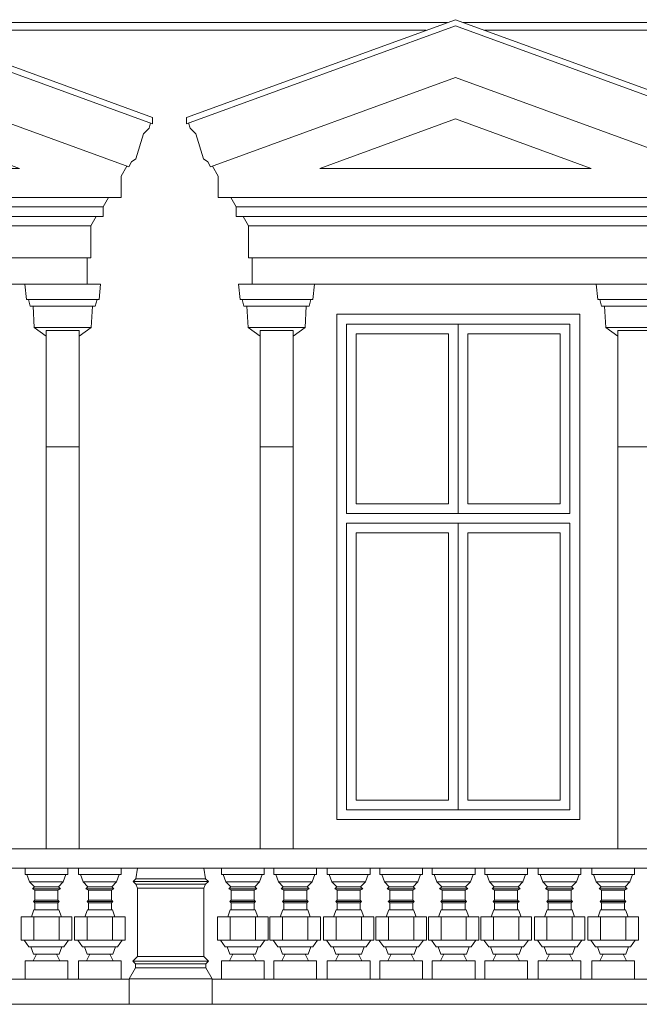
# Model space of a CAD drawing. Header units: metres. Extents: x -1.8 to 41.7, y -0.9 to 24.3.
# Tile 8 of 28: x 10.5 to 13.7, y 5.4 to 10.5. Entities that reach past the tile are written whole.
import ezdxf

# ---------------------------------------------------------------- set-up
doc = ezdxf.new("R2010")
doc.units = ezdxf.units.M
doc.layers.add('AV-STAVBA', color=7, linetype='Continuous', lineweight=18)

# ---------------------------------------------------------------- blocks, each defined once
blk = doc.blocks.new('WI_2-2_dvojité_bez středního sloupku - 1250x2600-1216050-Pohled JV')
at = {"layer": 'AV-STAVBA'}
for p, q in [((29.0798, 8.9), (29.0798, 7.925)), ((29.0798, 8.9), (30.2298, 8.9)), ((29.0798, 7.925), (29.0798, 8.9)), ((29.6548, 8.9), (29.0798, 8.9)), ((30.2298, 8.9), (29.6548, 8.9)), ((29.6548, 8.9), (29.6548, 7.925)), ((29.6548, 8.9), (29.6548, 7.925)), ((30.2298, 7.925), (30.2298, 8.9)), ((30.2298, 7.925), (30.2298, 8.9)), ((29.1298, 8.85), (29.1298, 7.975)), ((29.1298, 8.85), (29.6048, 8.85)), ((29.6048, 7.975), (29.6048, 8.85)), ((29.7048, 7.975), (29.7048, 8.85)), ((29.7048, 8.85), (30.1798, 8.85)), ((30.1798, 8.85), (30.1798, 7.975)), ((29.1298, 7.975), (29.6048, 7.975)), ((30.1798, 7.975), (29.7048, 7.975)), ((29.0798, 7.925), (30.2298, 7.925)), ((29.6548, 7.925), (29.0798, 7.925)), ((29.6548, 7.925), (30.2298, 7.925)), ((29.0798, 7.875), (29.0798, 6.4)), ((29.6134, 7.875), (29.0798, 7.875)), ((29.6548, 7.875), (29.0798, 7.875)), ((29.0798, 7.875), (29.0798, 6.4)), ((30.2298, 7.875), (29.6134, 7.875)), ((29.6548, 6.4), (29.6548, 7.875)), ((30.2298, 7.875), (29.6548, 7.875)), ((29.6548, 7.875), (29.6548, 6.4)), ((30.2298, 6.4), (30.2298, 7.875)), ((30.2298, 6.4), (30.2298, 7.875)), ((29.1298, 7.825), (29.6048, 7.825)), ((29.1298, 6.45), (29.1298, 7.825)), ((29.6048, 7.825), (29.6048, 6.45)), ((29.7048, 6.45), (29.7048, 7.825)), ((29.7048, 7.825), (30.1798, 7.825)), ((30.1798, 7.825), (30.1798, 6.45)), ((29.6048, 6.45), (29.1298, 6.45)), ((30.1798, 6.45), (29.7048, 6.45)), ((29.0798, 6.4), (29.6858, 6.4)), ((29.0798, 6.4), (29.6548, 6.4)), ((29.6548, 6.4), (30.2298, 6.4)), ((29.6858, 6.4), (30.2298, 6.4))]:
    blk.add_line(p, q, dxfattribs=at)
blk = doc.blocks.new('Římsa nad 1NP - Římsa nad 1NP-1582674-Pohled JV')
at = {"layer": 'AV-STAVBA'}
for p, q in [((10.4965, 6.1), (10.4965, 6.0671)), ((10.7165, 6.0671), (10.7165, 6.1)), ((10.7715, 6.1), (10.7715, 6.0671)), ((10.9915, 6.0671), (10.9915, 6.1)), ((11.0757, 6.1), (11.0661, 6.0458)), ((11.4157, 6.1), (11.4253, 6.0458)), ((11.5065, 6.1), (11.5065, 6.0671)), ((11.7265, 6.0671), (11.7265, 6.1)), ((11.7765, 6.1), (11.7765, 6.0671)), ((11.9965, 6.0671), (11.9965, 6.1)), ((12.0515, 6.1), (12.0515, 6.0671)), ((12.2715, 6.0671), (12.2715, 6.1)), ((12.3215, 6.1), (12.3215, 6.0671)), ((12.5415, 6.0671), (12.5415, 6.1)), ((12.5915, 6.1), (12.5915, 6.0671)), ((12.8115, 6.0671), (12.8115, 6.1)), ((12.8615, 6.1), (12.8615, 6.0671)), ((13.0815, 6.0671), (13.0815, 6.1)), ((13.1365, 6.1), (13.1365, 6.0671)), ((13.3565, 6.0671), (13.3565, 6.1)), ((13.4115, 6.1), (13.4115, 6.0671)), ((13.6315, 6.0671), (13.6315, 6.1)), ((10.7165, 6.0671), (10.4965, 6.0671)), ((10.5065, 6.0671), (10.5201, 6.0295)), ((10.5201, 6.0295), (10.5449, 6.0047)), ((10.5201, 6.0295), (10.6928, 6.0295)), ((10.668, 6.0047), (10.6928, 6.0295)), ((10.6928, 6.0295), (10.7065, 6.0671)), ((10.9915, 6.0671), (10.7715, 6.0671)), ((10.7815, 6.0671), (10.7951, 6.0295)), ((10.7951, 6.0295), (10.8199, 6.0047)), ((10.7951, 6.0295), (10.9678, 6.0295)), ((10.943, 6.0047), (10.9678, 6.0295)), ((10.9678, 6.0295), (10.9815, 6.0671)), ((11.0661, 6.0458), (11.052, 6.0317)), ((11.052, 6.0317), (11.4394, 6.0317)), ((11.052, 6.0317), (11.0661, 6.0176)), ((11.4253, 6.0458), (11.0661, 6.0458)), ((11.4253, 6.0458), (11.4394, 6.0317)), ((11.4394, 6.0317), (11.4253, 6.0176)), ((11.7265, 6.0671), (11.5065, 6.0671)), ((11.5165, 6.0671), (11.5301, 6.0295)), ((11.5301, 6.0295), (11.5549, 6.0047)), ((11.5301, 6.0295), (11.7028, 6.0295)), ((11.678, 6.0047), (11.7028, 6.0295)), ((11.7028, 6.0295), (11.7165, 6.0671)), ((11.9965, 6.0671), (11.7765, 6.0671)), ((11.7865, 6.0671), (11.8001, 6.0295)), ((11.8001, 6.0295), (11.8249, 6.0047)), ((11.8001, 6.0295), (11.9728, 6.0295)), ((11.948, 6.0047), (11.9728, 6.0295)), ((11.9728, 6.0295), (11.9865, 6.0671)), ((12.2715, 6.0671), (12.0515, 6.0671)), ((12.0615, 6.0671), (12.0751, 6.0295)), ((12.0751, 6.0295), (12.0999, 6.0047)), ((12.0751, 6.0295), (12.2478, 6.0295)), ((12.223, 6.0047), (12.2478, 6.0295)), ((12.2478, 6.0295), (12.2615, 6.0671)), ((12.5415, 6.0671), (12.3215, 6.0671)), ((12.3315, 6.0671), (12.3451, 6.0295)), ((12.3451, 6.0295), (12.3699, 6.0047)), ((12.3451, 6.0295), (12.5178, 6.0295)), ((12.493, 6.0047), (12.5178, 6.0295)), ((12.5178, 6.0295), (12.5315, 6.0671)), ((12.8115, 6.0671), (12.5915, 6.0671)), ((12.6015, 6.0671), (12.6151, 6.0295)), ((12.6151, 6.0295), (12.6399, 6.0047)), ((12.6151, 6.0295), (12.7878, 6.0295)), ((12.763, 6.0047), (12.7878, 6.0295)), ((12.7878, 6.0295), (12.8015, 6.0671)), ((13.0815, 6.0671), (12.8615, 6.0671)), ((12.8715, 6.0671), (12.8851, 6.0295)), ((12.8851, 6.0295), (12.9099, 6.0047)), ((12.8851, 6.0295), (13.0578, 6.0295)), ((13.033, 6.0047), (13.0578, 6.0295)), ((13.0578, 6.0295), (13.0715, 6.0671)), ((13.3565, 6.0671), (13.1365, 6.0671)), ((13.1465, 6.0671), (13.1601, 6.0295)), ((13.1601, 6.0295), (13.1849, 6.0047)), ((13.1601, 6.0295), (13.3328, 6.0295)), ((13.308, 6.0047), (13.3328, 6.0295)), ((13.3328, 6.0295), (13.3465, 6.0671)), ((13.6315, 6.0671), (13.4115, 6.0671)), ((13.4215, 6.0671), (13.4351, 6.0295)), ((13.4351, 6.0295), (13.4599, 6.0047)), ((13.4351, 6.0295), (13.6078, 6.0295)), ((13.583, 6.0047), (13.6078, 6.0295)), ((13.6078, 6.0295), (13.6215, 6.0671)), ((10.5449, 6.0047), (10.5343, 5.9941)), ((10.5343, 5.9941), (10.5473, 5.9866)), ((10.6786, 5.9941), (10.5343, 5.9941)), ((10.668, 6.0047), (10.5449, 6.0047)), ((10.5473, 5.9866), (10.5473, 5.9366)), ((10.6656, 5.9866), (10.5473, 5.9866)), ((10.6656, 5.9866), (10.6786, 5.9941)), ((10.6656, 5.9366), (10.6656, 5.9866)), ((10.6786, 5.9941), (10.668, 6.0047)), ((10.8199, 6.0047), (10.8093, 5.9941)), ((10.8093, 5.9941), (10.8223, 5.9866)), ((10.9536, 5.9941), (10.8093, 5.9941)), ((10.943, 6.0047), (10.8199, 6.0047)), ((10.8223, 5.9866), (10.8223, 5.9366)), ((10.9406, 5.9866), (10.8223, 5.9866)), ((10.9406, 5.9866), (10.9536, 5.9941)), ((10.9406, 5.9366), (10.9406, 5.9866)), ((10.9536, 5.9941), (10.943, 6.0047)), ((11.0661, 6.0176), (11.4253, 6.0176)), ((11.0661, 6.0176), (11.0757, 5.9971)), ((11.0757, 5.9971), (11.4157, 5.9971)), ((11.0757, 5.9971), (11.0757, 5.6467)), ((11.4253, 6.0176), (11.4157, 5.9971)), ((11.4157, 5.6467), (11.4157, 5.9971)), ((11.5549, 6.0047), (11.5443, 5.9941)), ((11.5443, 5.9941), (11.5573, 5.9866)), ((11.6886, 5.9941), (11.5443, 5.9941)), ((11.678, 6.0047), (11.5549, 6.0047)), ((11.5573, 5.9866), (11.5573, 5.9366)), ((11.6756, 5.9866), (11.5573, 5.9866)), ((11.6756, 5.9866), (11.6886, 5.9941)), ((11.6756, 5.9366), (11.6756, 5.9866)), ((11.6886, 5.9941), (11.678, 6.0047)), ((11.8249, 6.0047), (11.8143, 5.9941)), ((11.8143, 5.9941), (11.8273, 5.9866)), ((11.9586, 5.9941), (11.8143, 5.9941)), ((11.948, 6.0047), (11.8249, 6.0047)), ((11.8273, 5.9866), (11.8273, 5.9366)), ((11.9456, 5.9866), (11.8273, 5.9866)), ((11.9456, 5.9866), (11.9586, 5.9941)), ((11.9456, 5.9366), (11.9456, 5.9866)), ((11.9586, 5.9941), (11.948, 6.0047)), ((12.0999, 6.0047), (12.0893, 5.9941)), ((12.0893, 5.9941), (12.1023, 5.9866)), ((12.2336, 5.9941), (12.0893, 5.9941)), ((12.223, 6.0047), (12.0999, 6.0047)), ((12.1023, 5.9866), (12.1023, 5.9366)), ((12.2206, 5.9866), (12.1023, 5.9866)), ((12.2206, 5.9866), (12.2336, 5.9941)), ((12.2206, 5.9366), (12.2206, 5.9866)), ((12.2336, 5.9941), (12.223, 6.0047)), ((12.3699, 6.0047), (12.3593, 5.9941)), ((12.3593, 5.9941), (12.3723, 5.9866)), ((12.5036, 5.9941), (12.3593, 5.9941)), ((12.493, 6.0047), (12.3699, 6.0047)), ((12.3723, 5.9866), (12.3723, 5.9366)), ((12.4906, 5.9866), (12.3723, 5.9866)), ((12.4906, 5.9866), (12.5036, 5.9941)), ((12.4906, 5.9366), (12.4906, 5.9866)), ((12.5036, 5.9941), (12.493, 6.0047)), ((12.6399, 6.0047), (12.6293, 5.9941)), ((12.6293, 5.9941), (12.6423, 5.9866)), ((12.7736, 5.9941), (12.6293, 5.9941)), ((12.763, 6.0047), (12.6399, 6.0047)), ((12.6423, 5.9866), (12.6423, 5.9366)), ((12.7606, 5.9866), (12.6423, 5.9866)), ((12.7606, 5.9866), (12.7736, 5.9941)), ((12.7606, 5.9366), (12.7606, 5.9866)), ((12.7736, 5.9941), (12.763, 6.0047)), ((12.9099, 6.0047), (12.8993, 5.9941)), ((12.8993, 5.9941), (12.9123, 5.9866)), ((13.0436, 5.9941), (12.8993, 5.9941)), ((13.033, 6.0047), (12.9099, 6.0047)), ((12.9123, 5.9866), (12.9123, 5.9366)), ((13.0306, 5.9866), (12.9123, 5.9866)), ((13.0306, 5.9866), (13.0436, 5.9941)), ((13.0306, 5.9366), (13.0306, 5.9866)), ((13.0436, 5.9941), (13.033, 6.0047)), ((13.1849, 6.0047), (13.1743, 5.9941)), ((13.1743, 5.9941), (13.1873, 5.9866)), ((13.3186, 5.9941), (13.1743, 5.9941)), ((13.308, 6.0047), (13.1849, 6.0047)), ((13.1873, 5.9866), (13.1873, 5.9366)), ((13.3056, 5.9866), (13.1873, 5.9866)), ((13.3056, 5.9866), (13.3186, 5.9941)), ((13.3056, 5.9366), (13.3056, 5.9866)), ((13.3186, 5.9941), (13.308, 6.0047)), ((13.4599, 6.0047), (13.4493, 5.9941)), ((13.4493, 5.9941), (13.4623, 5.9866)), ((13.5936, 5.9941), (13.4493, 5.9941)), ((13.583, 6.0047), (13.4599, 6.0047)), ((13.4623, 5.9866), (13.4623, 5.9366)), ((13.4841, 5.9866), (13.4623, 5.9866)), ((13.5806, 5.9866), (13.4846, 5.9866)), ((13.5806, 5.9866), (13.5936, 5.9941)), ((13.5806, 5.9366), (13.5806, 5.9866)), ((13.5936, 5.9941), (13.583, 6.0047)), ((10.5473, 5.9366), (10.5402, 5.9296)), ((10.5402, 5.9296), (10.5473, 5.9225)), ((10.6727, 5.9296), (10.5402, 5.9296)), ((10.6656, 5.9366), (10.5473, 5.9366)), ((10.6727, 5.9296), (10.6656, 5.9366)), ((10.6656, 5.9225), (10.6727, 5.9296)), ((10.8223, 5.9366), (10.8152, 5.9296)), ((10.8152, 5.9296), (10.8223, 5.9225)), ((10.9477, 5.9296), (10.8152, 5.9296)), ((10.9406, 5.9366), (10.8223, 5.9366)), ((10.9477, 5.9296), (10.9406, 5.9366)), ((10.9406, 5.9225), (10.9477, 5.9296)), ((11.5573, 5.9366), (11.5502, 5.9296)), ((11.5502, 5.9296), (11.5573, 5.9225)), ((11.6827, 5.9296), (11.5502, 5.9296)), ((11.6756, 5.9366), (11.5573, 5.9366)), ((11.6827, 5.9296), (11.6756, 5.9366)), ((11.6756, 5.9225), (11.6827, 5.9296)), ((11.8273, 5.9366), (11.8202, 5.9296)), ((11.8202, 5.9296), (11.8273, 5.9225)), ((11.9527, 5.9296), (11.8202, 5.9296)), ((11.9456, 5.9366), (11.8273, 5.9366)), ((11.9527, 5.9296), (11.9456, 5.9366)), ((11.9456, 5.9225), (11.9527, 5.9296)), ((12.1023, 5.9366), (12.0952, 5.9296)), ((12.0952, 5.9296), (12.1023, 5.9225)), ((12.2277, 5.9296), (12.0952, 5.9296)), ((12.2206, 5.9366), (12.1023, 5.9366)), ((12.2277, 5.9296), (12.2206, 5.9366)), ((12.2206, 5.9225), (12.2277, 5.9296)), ((12.3723, 5.9366), (12.3652, 5.9296)), ((12.3652, 5.9296), (12.3723, 5.9225)), ((12.4977, 5.9296), (12.3652, 5.9296)), ((12.4906, 5.9366), (12.3723, 5.9366)), ((12.4977, 5.9296), (12.4906, 5.9366)), ((12.4906, 5.9225), (12.4977, 5.9296)), ((12.6423, 5.9366), (12.6352, 5.9296)), ((12.6352, 5.9296), (12.6423, 5.9225)), ((12.7677, 5.9296), (12.6352, 5.9296)), ((12.7606, 5.9366), (12.6423, 5.9366)), ((12.7677, 5.9296), (12.7606, 5.9366)), ((12.7606, 5.9225), (12.7677, 5.9296)), ((12.9123, 5.9366), (12.9052, 5.9296)), ((12.9052, 5.9296), (12.9123, 5.9225)), ((13.0377, 5.9296), (12.9052, 5.9296)), ((13.0306, 5.9366), (12.9123, 5.9366)), ((13.0377, 5.9296), (13.0306, 5.9366)), ((13.0306, 5.9225), (13.0377, 5.9296)), ((13.1873, 5.9366), (13.1802, 5.9296)), ((13.1802, 5.9296), (13.1873, 5.9225)), ((13.3127, 5.9296), (13.1802, 5.9296)), ((13.3056, 5.9366), (13.1873, 5.9366)), ((13.3127, 5.9296), (13.3056, 5.9366)), ((13.3056, 5.9225), (13.3127, 5.9296)), ((13.4623, 5.9366), (13.4552, 5.9296)), ((13.4552, 5.9296), (13.4623, 5.9225)), ((13.5877, 5.9296), (13.4552, 5.9296)), ((13.4841, 5.9366), (13.4623, 5.9366)), ((13.5806, 5.9366), (13.4846, 5.9366)), ((13.5877, 5.9296), (13.5806, 5.9366)), ((13.5806, 5.9225), (13.5877, 5.9296)), ((10.5423, 5.8862), (10.5291, 5.85)), ((10.6706, 5.8862), (10.5423, 5.8862)), ((10.5473, 5.9225), (10.5473, 5.8862)), ((10.6656, 5.9225), (10.5473, 5.9225)), ((10.6656, 5.8862), (10.6656, 5.9225)), ((10.6838, 5.85), (10.6706, 5.8862)), ((10.8173, 5.8862), (10.8041, 5.85)), ((10.9456, 5.8862), (10.8173, 5.8862)), ((10.8223, 5.9225), (10.8223, 5.8862)), ((10.9406, 5.9225), (10.8223, 5.9225)), ((10.9406, 5.8862), (10.9406, 5.9225)), ((10.9588, 5.85), (10.9456, 5.8862)), ((11.5523, 5.8862), (11.5391, 5.85)), ((11.6806, 5.8862), (11.5523, 5.8862)), ((11.5573, 5.9225), (11.5573, 5.8862)), ((11.6756, 5.9225), (11.5573, 5.9225)), ((11.6756, 5.8862), (11.6756, 5.9225)), ((11.6938, 5.85), (11.6806, 5.8862)), ((11.8223, 5.8862), (11.8091, 5.85)), ((11.9506, 5.8862), (11.8223, 5.8862)), ((11.8273, 5.9225), (11.8273, 5.8862)), ((11.9456, 5.9225), (11.8273, 5.9225)), ((11.9456, 5.8862), (11.9456, 5.9225)), ((11.9638, 5.85), (11.9506, 5.8862)), ((12.0973, 5.8862), (12.0841, 5.85)), ((12.2256, 5.8862), (12.0973, 5.8862)), ((12.1023, 5.9225), (12.1023, 5.8862)), ((12.2206, 5.9225), (12.1023, 5.9225)), ((12.2206, 5.8862), (12.2206, 5.9225)), ((12.2388, 5.85), (12.2256, 5.8862)), ((12.3673, 5.8862), (12.3541, 5.85)), ((12.4956, 5.8862), (12.3673, 5.8862)), ((12.3723, 5.9225), (12.3723, 5.8862)), ((12.4906, 5.9225), (12.3723, 5.9225)), ((12.4906, 5.8862), (12.4906, 5.9225)), ((12.5088, 5.85), (12.4956, 5.8862)), ((12.6373, 5.8862), (12.6241, 5.85)), ((12.7656, 5.8862), (12.6373, 5.8862)), ((12.6423, 5.9225), (12.6423, 5.8862)), ((12.7606, 5.9225), (12.6423, 5.9225)), ((12.7606, 5.8862), (12.7606, 5.9225)), ((12.7788, 5.85), (12.7656, 5.8862)), ((12.9073, 5.8862), (12.8941, 5.85)), ((13.0356, 5.8862), (12.9073, 5.8862)), ((12.9123, 5.9225), (12.9123, 5.8862)), ((13.0306, 5.9225), (12.9123, 5.9225)), ((13.0306, 5.8862), (13.0306, 5.9225)), ((13.0488, 5.85), (13.0356, 5.8862)), ((13.1823, 5.8862), (13.1691, 5.85)), ((13.3106, 5.8862), (13.1823, 5.8862)), ((13.1873, 5.9225), (13.1873, 5.8862)), ((13.3056, 5.9225), (13.1873, 5.9225)), ((13.3056, 5.8862), (13.3056, 5.9225)), ((13.3238, 5.85), (13.3106, 5.8862)), ((13.4573, 5.8862), (13.4441, 5.85)), ((13.5856, 5.8862), (13.4573, 5.8862)), ((13.4623, 5.9225), (13.4623, 5.8862)), ((13.4841, 5.9225), (13.4623, 5.9225)), ((13.5806, 5.9225), (13.4846, 5.9225)), ((13.5806, 5.8862), (13.5806, 5.9225)), ((13.5988, 5.85), (13.5856, 5.8862)), ((10.4765, 5.85), (10.5415, 5.85)), ((10.4765, 5.85), (10.4765, 5.73)), ((10.5415, 5.85), (10.6715, 5.85)), ((10.5415, 5.73), (10.5415, 5.85)), ((10.6715, 5.85), (10.7365, 5.85)), ((10.6715, 5.85), (10.6715, 5.73)), ((10.7365, 5.85), (10.7365, 5.73)), ((10.7515, 5.85), (10.8165, 5.85)), ((10.7515, 5.85), (10.7515, 5.73)), ((10.8165, 5.85), (10.9465, 5.85)), ((10.8165, 5.73), (10.8165, 5.85)), ((10.9465, 5.85), (11.0115, 5.85)), ((10.9465, 5.85), (10.9465, 5.73)), ((11.0115, 5.85), (11.0115, 5.73)), ((11.4865, 5.85), (11.5515, 5.85)), ((11.4865, 5.85), (11.4865, 5.73)), ((11.5515, 5.85), (11.6815, 5.85)), ((11.5515, 5.73), (11.5515, 5.85)), ((11.6815, 5.85), (11.7465, 5.85)), ((11.6815, 5.85), (11.6815, 5.73)), ((11.7465, 5.85), (11.7465, 5.73)), ((11.7565, 5.85), (11.8215, 5.85)), ((11.7565, 5.85), (11.7565, 5.73)), ((11.8215, 5.85), (11.9515, 5.85)), ((11.8215, 5.73), (11.8215, 5.85)), ((11.9515, 5.85), (12.0165, 5.85)), ((11.9515, 5.85), (11.9515, 5.73)), ((12.0165, 5.85), (12.0165, 5.73)), ((12.0315, 5.85), (12.0965, 5.85)), ((12.0315, 5.85), (12.0315, 5.73)), ((12.0965, 5.85), (12.2265, 5.85)), ((12.0965, 5.73), (12.0965, 5.85)), ((12.2265, 5.85), (12.2915, 5.85)), ((12.2265, 5.85), (12.2265, 5.73)), ((12.2915, 5.85), (12.2915, 5.73)), ((12.3015, 5.85), (12.3665, 5.85)), ((12.3015, 5.85), (12.3015, 5.73)), ((12.3665, 5.85), (12.4965, 5.85)), ((12.3665, 5.73), (12.3665, 5.85)), ((12.4965, 5.85), (12.5615, 5.85)), ((12.4965, 5.85), (12.4965, 5.73)), ((12.5615, 5.85), (12.5615, 5.73)), ((12.5715, 5.85), (12.6365, 5.85)), ((12.5715, 5.85), (12.5715, 5.73)), ((12.6365, 5.85), (12.7665, 5.85)), ((12.6365, 5.73), (12.6365, 5.85)), ((12.7665, 5.85), (12.8315, 5.85)), ((12.7665, 5.85), (12.7665, 5.73)), ((12.8315, 5.85), (12.8315, 5.73)), ((12.8415, 5.85), (12.9065, 5.85)), ((12.8415, 5.85), (12.8415, 5.73)), ((12.9065, 5.85), (13.0365, 5.85)), ((12.9065, 5.73), (12.9065, 5.85)), ((13.0365, 5.85), (13.1015, 5.85)), ((13.0365, 5.85), (13.0365, 5.73)), ((13.1015, 5.85), (13.1015, 5.73)), ((13.1165, 5.85), (13.1815, 5.85)), ((13.1165, 5.85), (13.1165, 5.73)), ((13.1815, 5.85), (13.3115, 5.85)), ((13.1815, 5.73), (13.1815, 5.85)), ((13.3115, 5.85), (13.3765, 5.85)), ((13.3115, 5.85), (13.3115, 5.73)), ((13.3765, 5.85), (13.3765, 5.73)), ((13.3915, 5.85), (13.4565, 5.85)), ((13.3915, 5.85), (13.3915, 5.73)), ((13.4565, 5.85), (13.5865, 5.85)), ((13.4565, 5.73), (13.4565, 5.85)), ((13.5865, 5.85), (13.6515, 5.85)), ((13.5865, 5.85), (13.5865, 5.73)), ((13.6515, 5.85), (13.6515, 5.73)), ((10.5056, 5.73), (10.4765, 5.73)), ((10.4923, 5.73), (10.5166, 5.6952)), ((10.5164, 5.73), (10.5043, 5.73)), ((10.5415, 5.73), (10.5168, 5.73)), ((10.5967, 5.73), (10.5415, 5.73)), ((10.6167, 5.73), (10.5965, 5.73)), ((10.6715, 5.73), (10.6166, 5.73)), ((10.6962, 5.73), (10.6715, 5.73)), ((10.6963, 5.6952), (10.7206, 5.73)), ((10.7086, 5.73), (10.6966, 5.73)), ((10.7365, 5.73), (10.7073, 5.73)), ((10.7806, 5.73), (10.7515, 5.73)), ((10.7673, 5.73), (10.7916, 5.6952)), ((10.7914, 5.73), (10.7793, 5.73)), ((10.8165, 5.73), (10.7918, 5.73)), ((10.8713, 5.73), (10.8165, 5.73)), ((10.8917, 5.73), (10.8712, 5.73)), ((10.9465, 5.73), (10.8916, 5.73)), ((10.9712, 5.73), (10.9465, 5.73)), ((10.9713, 5.6952), (10.9956, 5.73)), ((10.9836, 5.73), (10.9716, 5.73)), ((11.0115, 5.73), (10.9823, 5.73)), ((11.5156, 5.73), (11.4865, 5.73)), ((11.5023, 5.73), (11.5266, 5.6952)), ((11.5264, 5.73), (11.5143, 5.73)), ((11.5515, 5.73), (11.5268, 5.73)), ((11.6063, 5.73), (11.5515, 5.73)), ((11.6267, 5.73), (11.6062, 5.73)), ((11.6815, 5.73), (11.6266, 5.73)), ((11.7062, 5.73), (11.6815, 5.73)), ((11.7063, 5.6952), (11.7306, 5.73)), ((11.7186, 5.73), (11.7066, 5.73)), ((11.7465, 5.73), (11.7173, 5.73)), ((11.7857, 5.73), (11.7565, 5.73)), ((11.7723, 5.73), (11.7966, 5.6952)), ((11.7964, 5.73), (11.7844, 5.73)), ((11.8215, 5.73), (11.7968, 5.73)), ((11.8763, 5.73), (11.8215, 5.73)), ((11.8967, 5.73), (11.8762, 5.73)), ((11.9515, 5.73), (11.8966, 5.73)), ((11.9762, 5.73), (11.9515, 5.73)), ((11.9763, 5.6952), (12.0006, 5.73)), ((11.9886, 5.73), (11.9766, 5.73)), ((12.0165, 5.73), (11.9873, 5.73)), ((12.0606, 5.73), (12.0315, 5.73)), ((12.0473, 5.73), (12.0716, 5.6952)), ((12.0714, 5.73), (12.0593, 5.73)), ((12.0965, 5.73), (12.0718, 5.73)), ((12.1513, 5.73), (12.0965, 5.73)), ((12.1717, 5.73), (12.1512, 5.73)), ((12.2265, 5.73), (12.1716, 5.73)), ((12.2512, 5.73), (12.2265, 5.73)), ((12.2513, 5.6952), (12.2756, 5.73)), ((12.2636, 5.73), (12.2516, 5.73)), ((12.2915, 5.73), (12.2623, 5.73)), ((12.3306, 5.73), (12.3015, 5.73)), ((12.3173, 5.73), (12.3416, 5.6952)), ((12.3414, 5.73), (12.3293, 5.73)), ((12.3665, 5.73), (12.3418, 5.73)), ((12.4213, 5.73), (12.3665, 5.73)), ((12.4417, 5.73), (12.4212, 5.73)), ((12.4965, 5.73), (12.4416, 5.73)), ((12.5212, 5.73), (12.4965, 5.73)), ((12.5213, 5.6952), (12.5456, 5.73)), ((12.5336, 5.73), (12.5216, 5.73)), ((12.5615, 5.73), (12.5323, 5.73)), ((12.6006, 5.73), (12.5715, 5.73)), ((12.5873, 5.73), (12.6116, 5.6952)), ((12.6114, 5.73), (12.5993, 5.73)), ((12.6365, 5.73), (12.6118, 5.73)), ((12.6913, 5.73), (12.6365, 5.73)), ((12.7117, 5.73), (12.6912, 5.73)), ((12.7665, 5.73), (12.7116, 5.73)), ((12.7912, 5.73), (12.7665, 5.73)), ((12.7913, 5.6952), (12.8156, 5.73)), ((12.8036, 5.73), (12.7916, 5.73)), ((12.8315, 5.73), (12.8023, 5.73)), ((12.8706, 5.73), (12.8415, 5.73)), ((12.8573, 5.73), (12.8816, 5.6952)), ((12.8814, 5.73), (12.8693, 5.73)), ((12.9065, 5.73), (12.8818, 5.73)), ((12.9613, 5.73), (12.9065, 5.73)), ((12.9817, 5.73), (12.9612, 5.73)), ((13.0365, 5.73), (12.9816, 5.73)), ((13.0612, 5.73), (13.0365, 5.73)), ((13.0613, 5.6952), (13.0856, 5.73)), ((13.0736, 5.73), (13.0616, 5.73)), ((13.1015, 5.73), (13.0723, 5.73)), ((13.1445, 5.73), (13.1165, 5.73)), ((13.1323, 5.73), (13.1566, 5.6952)), ((13.1564, 5.73), (13.1433, 5.73)), ((13.1815, 5.73), (13.1568, 5.73)), ((13.2363, 5.73), (13.1815, 5.73)), ((13.2567, 5.73), (13.2362, 5.73)), ((13.3115, 5.73), (13.2566, 5.73)), ((13.3362, 5.73), (13.3115, 5.73)), ((13.3363, 5.6952), (13.3606, 5.73)), ((13.3486, 5.73), (13.3366, 5.73)), ((13.3765, 5.73), (13.3473, 5.73)), ((13.4206, 5.73), (13.3915, 5.73)), ((13.4073, 5.73), (13.4316, 5.6952)), ((13.4314, 5.73), (13.4193, 5.73)), ((13.4565, 5.73), (13.4318, 5.73)), ((13.5113, 5.73), (13.4565, 5.73)), ((13.5317, 5.73), (13.5112, 5.73)), ((13.5865, 5.73), (13.5316, 5.73)), ((13.6112, 5.73), (13.5865, 5.73)), ((13.6113, 5.6952), (13.6356, 5.73)), ((13.6236, 5.73), (13.6116, 5.73)), ((13.6515, 5.73), (13.6223, 5.73)), ((10.5166, 5.6952), (10.6963, 5.6952)), ((10.5266, 5.6952), (10.5403, 5.6576)), ((10.6726, 5.6576), (10.6863, 5.6952)), ((10.7916, 5.6952), (10.9713, 5.6952)), ((10.8016, 5.6952), (10.8153, 5.6576)), ((10.9476, 5.6576), (10.9613, 5.6952)), ((11.5266, 5.6952), (11.7063, 5.6952)), ((11.5366, 5.6952), (11.5503, 5.6576)), ((11.6826, 5.6576), (11.6963, 5.6952)), ((11.7966, 5.6952), (11.9763, 5.6952)), ((11.8066, 5.6952), (11.8203, 5.6576)), ((11.9526, 5.6576), (11.9663, 5.6952)), ((12.0716, 5.6952), (12.2513, 5.6952)), ((12.0816, 5.6952), (12.0953, 5.6576)), ((12.2276, 5.6576), (12.2413, 5.6952)), ((12.3416, 5.6952), (12.5213, 5.6952)), ((12.3516, 5.6952), (12.3653, 5.6576)), ((12.4976, 5.6576), (12.5113, 5.6952)), ((12.6116, 5.6952), (12.7913, 5.6952)), ((12.6216, 5.6952), (12.6353, 5.6576)), ((12.7676, 5.6576), (12.7813, 5.6952)), ((12.8816, 5.6952), (13.0613, 5.6952)), ((12.8916, 5.6952), (12.9053, 5.6576)), ((13.0376, 5.6576), (13.0513, 5.6952)), ((13.1566, 5.6952), (13.3363, 5.6952)), ((13.1666, 5.6952), (13.1803, 5.6576)), ((13.3126, 5.6576), (13.3263, 5.6952)), ((13.4316, 5.6952), (13.6113, 5.6952)), ((13.4416, 5.6952), (13.4553, 5.6576)), ((13.5876, 5.6576), (13.6013, 5.6952)), ((10.4965, 5.6242), (10.7165, 5.6242)), ((10.4965, 5.6242), (10.4965, 5.53)), ((10.5553, 5.6576), (10.5381, 5.6242)), ((10.6726, 5.6576), (10.5403, 5.6576)), ((10.6748, 5.6242), (10.6576, 5.6576)), ((10.7165, 5.53), (10.7165, 5.6242)), ((10.7715, 5.6242), (10.9915, 5.6242)), ((10.7715, 5.6242), (10.7715, 5.53)), ((10.8303, 5.6576), (10.8131, 5.6242)), ((10.9476, 5.6576), (10.8153, 5.6576)), ((10.9498, 5.6242), (10.9326, 5.6576)), ((10.9915, 5.53), (10.9915, 5.6242)), ((11.0757, 5.6467), (11.0507, 5.6217)), ((11.0757, 5.6467), (11.4157, 5.6467)), ((11.4157, 5.6467), (11.4407, 5.6217)), ((11.5065, 5.6242), (11.7265, 5.6242)), ((11.5065, 5.6242), (11.5065, 5.53)), ((11.5653, 5.6576), (11.5481, 5.6242)), ((11.6826, 5.6576), (11.5503, 5.6576)), ((11.6848, 5.6242), (11.6676, 5.6576)), ((11.7265, 5.53), (11.7265, 5.6242)), ((11.7765, 5.6242), (11.9965, 5.6242)), ((11.7765, 5.6242), (11.7765, 5.53)), ((11.8353, 5.6576), (11.8181, 5.6242)), ((11.9526, 5.6576), (11.8203, 5.6576)), ((11.9548, 5.6242), (11.9376, 5.6576)), ((11.9965, 5.53), (11.9965, 5.6242)), ((12.0515, 5.6242), (12.2715, 5.6242)), ((12.0515, 5.6242), (12.0515, 5.53)), ((12.1103, 5.6576), (12.0931, 5.6242)), ((12.2276, 5.6576), (12.0953, 5.6576)), ((12.2298, 5.6242), (12.2126, 5.6576)), ((12.2715, 5.53), (12.2715, 5.6242)), ((12.3215, 5.6242), (12.5415, 5.6242)), ((12.3215, 5.6242), (12.3215, 5.53)), ((12.3803, 5.6576), (12.3631, 5.6242)), ((12.4976, 5.6576), (12.3653, 5.6576)), ((12.4998, 5.6242), (12.4826, 5.6576)), ((12.5415, 5.53), (12.5415, 5.6242)), ((12.5915, 5.6242), (12.8115, 5.6242)), ((12.5915, 5.6242), (12.5915, 5.53)), ((12.6503, 5.6576), (12.6331, 5.6242)), ((12.7676, 5.6576), (12.6353, 5.6576)), ((12.7698, 5.6242), (12.7526, 5.6576)), ((12.8115, 5.53), (12.8115, 5.6242)), ((12.8615, 5.6242), (13.0815, 5.6242)), ((12.8615, 5.6242), (12.8615, 5.53)), ((12.9203, 5.6576), (12.9031, 5.6242)), ((13.0376, 5.6576), (12.9053, 5.6576)), ((13.0398, 5.6242), (13.0226, 5.6576)), ((13.0815, 5.53), (13.0815, 5.6242)), ((13.1365, 5.6242), (13.3565, 5.6242)), ((13.1365, 5.6242), (13.1365, 5.53)), ((13.1953, 5.6576), (13.1781, 5.6242)), ((13.3126, 5.6576), (13.1803, 5.6576)), ((13.3148, 5.6242), (13.2976, 5.6576)), ((13.3565, 5.53), (13.3565, 5.6242)), ((13.4115, 5.6242), (13.6315, 5.6242)), ((13.4115, 5.6242), (13.4115, 5.53)), ((13.4703, 5.6576), (13.4531, 5.6242)), ((13.5876, 5.6576), (13.4553, 5.6576)), ((13.5898, 5.6242), (13.5726, 5.6576)), ((13.6315, 5.53), (13.6315, 5.6242)), ((11.0648, 5.5876), (11.0323, 5.5313)), ((11.4407, 5.6217), (11.0507, 5.6217)), ((11.0507, 5.6217), (11.0648, 5.6076)), ((11.0648, 5.6076), (11.4266, 5.6076)), ((11.0648, 5.6076), (11.0648, 5.5876)), ((11.0648, 5.5876), (11.4266, 5.5876)), ((11.4407, 5.6217), (11.4266, 5.6076)), ((11.4266, 5.6076), (11.4266, 5.5876)), ((11.4266, 5.5876), (11.4591, 5.5313)), ((11.0323, 5.5313), (11.4591, 5.5313)), ((11.0323, 5.5313), (11.0323, 5.4)), ((11.4591, 5.5313), (11.4591, 5.4)), ((16.7898, 5.4), (5.8298, 5.4))]:
    blk.add_line(p, q, dxfattribs=at)
blk = doc.blocks.new('Tympanon a šambrána 2NP1 - Tympanon a šambrána 2NP-1609287-Pohled JV')
at = {"layer": 'AV-STAVBA'}
for p, q in [((8.5108, 9.7095), (9.7703, 10.168)), ((9.7703, 10.168), (11.0299, 9.7095)), ((8.398, 9.9345), (8.4064, 9.9071)), ((9.0722, 9.701), (9.7703, 9.9551)), ((9.7703, 9.9551), (10.4685, 9.701)), ((11.1343, 9.9071), (11.1427, 9.9345)), ((8.4064, 9.9071), (8.4347, 9.8788)), ((8.4347, 9.8788), (8.4741, 9.7497)), ((11.0666, 9.7497), (11.106, 9.8788)), ((11.106, 9.8788), (11.1343, 9.9071)), ((8.4741, 9.7497), (8.4967, 9.734)), ((8.4967, 9.734), (8.5108, 9.7095)), ((11.0299, 9.7095), (11.044, 9.734)), ((11.044, 9.734), (11.0666, 9.7497)), ((8.5203, 9.713), (8.5503, 9.661)), ((10.4685, 9.701), (9.0722, 9.701)), ((10.9904, 9.661), (11.0204, 9.713)), ((8.5503, 9.661), (8.5503, 9.551)), ((10.9904, 9.551), (10.9904, 9.661)), ((8.5503, 9.551), (10.9904, 9.551)), ((8.6428, 9.5034), (8.6153, 9.551)), ((10.8979, 9.5034), (10.9254, 9.551)), ((8.6428, 9.4534), (8.6428, 9.5034)), ((10.8979, 9.5034), (8.6428, 9.5034)), ((10.8979, 9.4534), (10.8979, 9.5034)), ((10.8979, 9.4534), (8.6428, 9.4534)), ((8.7053, 9.4058), (8.6778, 9.4534)), ((10.8354, 9.4058), (10.8629, 9.4534)), ((10.8354, 9.4058), (8.7053, 9.4058)), ((8.7053, 9.4058), (8.7053, 9.241)), ((10.8354, 9.241), (10.8354, 9.4058)), ((8.7053, 9.241), (10.8354, 9.241)), ((8.7253, 9.241), (8.7253, 9.106)), ((10.8154, 9.106), (10.8154, 9.241)), ((8.6553, 9.106), (9.0454, 9.106)), ((8.6637, 9.0265), (8.6553, 9.106)), ((9.037, 9.0265), (9.0454, 9.106)), ((9.0454, 9.106), (10.4953, 9.106)), ((10.4953, 9.106), (10.8854, 9.106)), ((10.5037, 9.0265), (10.4953, 9.106)), ((10.877, 9.0265), (10.8854, 9.106)), ((9.037, 9.0265), (8.6637, 9.0265)), ((8.6828, 8.9927), (8.6737, 9.0265)), ((9.0179, 8.9927), (9.027, 9.0265)), ((10.877, 9.0265), (10.5037, 9.0265)), ((10.5228, 8.9927), (10.5137, 9.0265)), ((10.8579, 8.9927), (10.867, 9.0265)), ((9.0179, 8.9927), (8.6828, 8.9927)), ((8.7035, 8.8828), (8.6978, 8.9927)), ((8.9972, 8.8828), (9.0029, 8.9927)), ((10.8579, 8.9927), (10.5228, 8.9927)), ((10.5435, 8.8828), (10.5378, 8.9927)), ((10.8372, 8.8828), (10.8429, 8.9927)), ((8.7653, 8.8377), (8.7035, 8.8828)), ((8.9972, 8.8828), (8.7035, 8.8828)), ((8.7653, 8.8245), (8.7653, 8.866)), ((8.7653, 8.866), (8.9354, 8.866)), ((8.9354, 8.8377), (8.9972, 8.8828)), ((8.9354, 8.866), (8.9354, 8.8245)), ((10.6053, 8.8377), (10.5435, 8.8828)), ((10.8372, 8.8828), (10.5435, 8.8828)), ((10.6053, 8.8245), (10.6053, 8.866)), ((10.6053, 8.866), (10.7754, 8.866)), ((10.7754, 8.8377), (10.8372, 8.8828)), ((10.7754, 8.866), (10.7754, 8.8245)), ((8.7653, 8.8245), (8.7653, 8.7065)), ((8.9354, 8.7065), (8.9354, 8.8245)), ((10.6053, 8.8245), (10.6053, 8.7065)), ((10.7754, 8.7065), (10.7754, 8.8245)), ((8.7653, 8.4615), (8.7653, 8.7065)), ((8.9354, 8.7065), (8.9354, 8.4615)), ((10.6053, 8.4615), (10.6053, 8.7065)), ((10.7754, 8.7065), (10.7754, 8.4615)), ((8.7653, 8.3989), (8.7653, 8.4615)), ((8.9354, 8.4615), (8.9354, 8.3989)), ((10.6053, 8.3989), (10.6053, 8.4615)), ((10.7754, 8.4615), (10.7754, 8.3989)), ((8.7653, 8.3475), (8.7653, 8.3989)), ((8.9354, 8.3989), (8.9354, 8.3475)), ((10.6053, 8.3475), (10.6053, 8.3989)), ((10.7754, 8.3989), (10.7754, 8.3475)), ((8.7653, 8.3475), (8.7653, 8.2688)), ((8.9354, 8.2688), (8.9354, 8.3475)), ((10.6053, 8.3475), (10.6053, 8.2688)), ((10.7754, 8.2688), (10.7754, 8.3475)), ((8.7653, 8.2688), (8.9354, 8.2688)), ((8.7653, 6.2), (8.7653, 8.2688)), ((8.9354, 8.2688), (8.9354, 6.2)), ((10.6053, 8.2688), (10.7754, 8.2688)), ((10.6053, 6.2), (10.6053, 8.2688)), ((10.7754, 8.2688), (10.7754, 6.2))]:
    blk.add_line(p, q, dxfattribs=at)
blk = doc.blocks.new('Tympanon a šambrána 2NP2 - Tympanon a šambrána 2NP-1609452-Pohled JV')
at = {"layer": 'AV-STAVBA'}
for p, q in [((11.4508, 9.7095), (12.7103, 10.168)), ((12.7103, 10.168), (13.9699, 9.7095)), ((11.338, 9.9345), (11.3463, 9.9071)), ((12.0122, 9.701), (12.7103, 9.9551)), ((12.7103, 9.9551), (13.4084, 9.701)), ((14.0743, 9.9071), (14.0826, 9.9345)), ((11.3463, 9.9071), (11.3746, 9.8788)), ((11.3746, 9.8788), (11.4141, 9.7497)), ((14.0065, 9.7497), (14.046, 9.8788)), ((14.046, 9.8788), (14.0743, 9.9071)), ((11.4141, 9.7497), (11.4366, 9.734)), ((11.4366, 9.734), (11.4508, 9.7095)), ((13.9699, 9.7095), (13.984, 9.734)), ((13.984, 9.734), (14.0065, 9.7497)), ((11.4603, 9.713), (11.4903, 9.661)), ((13.4084, 9.701), (12.0122, 9.701)), ((13.9303, 9.661), (13.9603, 9.713)), ((11.4903, 9.661), (11.4903, 9.551)), ((13.9303, 9.551), (13.9303, 9.661)), ((11.4903, 9.551), (13.9303, 9.551)), ((11.5828, 9.5034), (11.5553, 9.551)), ((13.8378, 9.5034), (13.8653, 9.551)), ((11.5828, 9.4534), (11.5828, 9.5034)), ((13.8378, 9.5034), (11.5828, 9.5034)), ((13.8378, 9.4534), (13.8378, 9.5034)), ((13.8378, 9.4534), (11.5828, 9.4534)), ((11.6453, 9.4058), (11.6178, 9.4534)), ((13.7753, 9.4058), (13.8028, 9.4534)), ((13.7753, 9.4058), (11.6453, 9.4058)), ((11.6453, 9.4058), (11.6453, 9.241)), ((13.7753, 9.241), (13.7753, 9.4058)), ((11.6453, 9.241), (13.7753, 9.241)), ((11.6653, 9.241), (11.6653, 9.106)), ((13.7553, 9.106), (13.7553, 9.241)), ((11.5953, 9.106), (11.9853, 9.106)), ((11.6037, 9.0265), (11.5953, 9.106)), ((11.977, 9.0265), (11.9853, 9.106)), ((11.9853, 9.106), (13.4353, 9.106)), ((13.4353, 9.106), (13.8253, 9.106)), ((13.4437, 9.0265), (13.4353, 9.106)), ((13.817, 9.0265), (13.8253, 9.106)), ((11.977, 9.0265), (11.6037, 9.0265)), ((11.6227, 8.9927), (11.6137, 9.0265)), ((11.9579, 8.9927), (11.967, 9.0265)), ((13.817, 9.0265), (13.4437, 9.0265)), ((13.4627, 8.9927), (13.4537, 9.0265)), ((13.7979, 8.9927), (13.807, 9.0265)), ((11.9579, 8.9927), (11.6227, 8.9927)), ((11.6435, 8.8828), (11.6377, 8.9927)), ((11.9371, 8.8828), (11.9429, 8.9927)), ((13.7979, 8.9927), (13.4627, 8.9927)), ((13.4835, 8.8828), (13.4777, 8.9927)), ((13.7771, 8.8828), (13.7829, 8.9927)), ((11.7053, 8.8377), (11.6435, 8.8828)), ((11.9371, 8.8828), (11.6435, 8.8828)), ((11.7053, 8.8245), (11.7053, 8.866)), ((11.7053, 8.866), (11.8753, 8.866)), ((11.8753, 8.8377), (11.9371, 8.8828)), ((11.8753, 8.866), (11.8753, 8.8245)), ((13.5453, 8.8377), (13.4835, 8.8828)), ((13.7771, 8.8828), (13.4835, 8.8828)), ((13.5453, 8.8245), (13.5453, 8.866)), ((13.5453, 8.866), (13.7153, 8.866)), ((13.7153, 8.8377), (13.7771, 8.8828)), ((13.7153, 8.866), (13.7153, 8.8245)), ((11.7053, 8.8245), (11.7053, 8.7065)), ((11.8753, 8.7065), (11.8753, 8.8245)), ((13.5453, 8.8245), (13.5453, 8.7065)), ((13.7153, 8.7065), (13.7153, 8.8245)), ((11.7053, 8.4615), (11.7053, 8.7065)), ((11.8753, 8.7065), (11.8753, 8.4615)), ((13.5453, 8.4615), (13.5453, 8.7065)), ((13.7153, 8.7065), (13.7153, 8.4615)), ((11.7053, 8.3989), (11.7053, 8.4615)), ((11.8753, 8.4615), (11.8753, 8.3989)), ((13.5453, 8.3989), (13.5453, 8.4615)), ((13.7153, 8.4615), (13.7153, 8.3989)), ((11.7053, 8.3475), (11.7053, 8.3989)), ((11.8753, 8.3989), (11.8753, 8.3475)), ((13.5453, 8.3475), (13.5453, 8.3989)), ((13.7153, 8.3989), (13.7153, 8.3475)), ((11.7053, 8.3475), (11.7053, 8.2688)), ((11.8753, 8.2688), (11.8753, 8.3475)), ((13.5453, 8.3475), (13.5453, 8.2688)), ((13.7153, 8.2688), (13.7153, 8.3475)), ((11.7053, 8.2688), (11.8753, 8.2688)), ((11.7053, 6.2), (11.7053, 8.2688)), ((11.8753, 8.2688), (11.8753, 6.2)), ((13.5453, 8.2688), (13.7153, 8.2688)), ((13.5453, 6.2), (13.5453, 8.2688)), ((13.7153, 8.2688), (13.7153, 6.2))]:
    blk.add_line(p, q, dxfattribs=at)
blk = doc.blocks.new('Podokenní římsa 3NP - Podokenní římsa 3NP-1611802-Pohled JV')
at = {"layer": 'AV-STAVBA'}
for p, q in [((12.6706, 10.4515), (9.8101, 10.4515)), ((15.5706, 10.4515), (12.75, 10.4515)), ((12.5607, 10.4115), (9.92, 10.4115)), ((15.4607, 10.4115), (12.8599, 10.4115))]:
    blk.add_line(p, q, dxfattribs=at)

msp = doc.modelspace()

# ---------------------------------------------------------------- linework, layer by layer
at = {"layer": 'AV-STAVBA'}
for p, q in [((11.1529, 9.9627), (9.7703, 10.4659)), ((12.7103, 10.4659), (11.3277, 9.9627)), ((14.0929, 9.9627), (12.7103, 10.4659)), ((9.7703, 10.434), (11.1529, 9.9308)), ((11.3277, 9.9308), (12.7103, 10.434)), ((12.7103, 10.434), (14.0929, 9.9308)), ((11.1529, 9.9308), (11.1529, 9.9627)), ((11.3277, 9.9627), (11.3277, 9.9308)), ((12.0998, 6.35), (12.0998, 8.95)), ((12.0998, 8.95), (13.3498, 8.95)), ((13.3498, 8.95), (13.3498, 6.35)), ((13.3498, 6.35), (12.0998, 6.35)), ((0.2448, 6.2), (17.5722, 6.2)), ((17.1222, 6.1), (0.8048, 6.1)), ((8.5391, 5.53), (11.0323, 5.53)), ((11.4591, 5.53), (13.9323, 5.53))]:
    msp.add_line(p, q, dxfattribs=at)

# ---------------------------------------------------------------- block references
for name, p in [('Podokenní římsa 3NP - Podokenní římsa 3NP-1611802-Pohled JV', (0, 0)), ('Tympanon a šambrána 2NP1 - Tympanon a šambrána 2NP-1609287-Pohled JV', (0, 0)), ('Tympanon a šambrána 2NP2 - Tympanon a šambrána 2NP-1609452-Pohled JV', (0, 0)), ('WI_2-2_dvojité_bez středního sloupku - 1250x2600-1216050-Pohled JV', (-16.93, 0)), ('Římsa nad 1NP - Římsa nad 1NP-1582674-Pohled JV', (0, 0))]:
    msp.add_blockref(name, p, dxfattribs=at)

doc.saveas('drawing.dxf')
